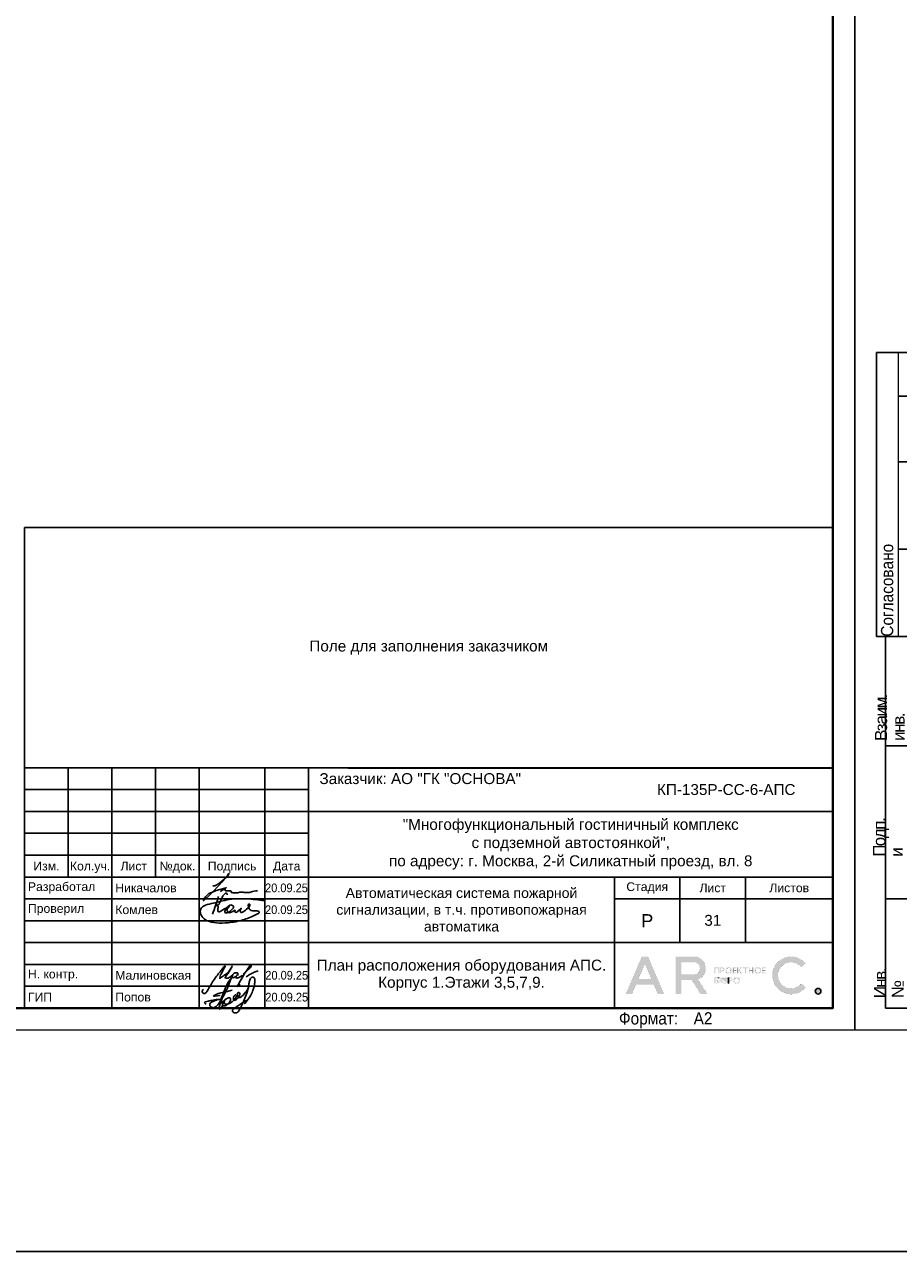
# Model space of a CAD drawing. Header units: millimetres. Extents: x 303602 to 13248484, y -10200551 to -26241.
# Tile 16 of 51: x 551067 to 571067, y -104490 to -76414. Entities that reach past the tile are written whole.
import ezdxf
from ezdxf.enums import TextEntityAlignment as Align

# ---------------------------------------------------------------- set-up
doc = ezdxf.new("R2010")
doc.units = ezdxf.units.MM
doc.layers.get('Defpoints').update_dxf_attribs({"color": 252})
for name, color, linetype, lineweight in [('DB CP Оформление', 7, 'Continuous', 25), ('format-line3', 7, 'Continuous', 13), ('RC-Извещатели_пожарные', 1, 'Continuous', 30), ('Z-000-P_SCHED', 7, 'Continuous', 20), ('Охрана входов', 252, 'Continuous', 30), ('Рамка', 7, 'Continuous', 18)]:
    doc.layers.add(name, color=color, linetype=linetype, lineweight=lineweight)
doc.layers.add('DB CP Подписи', color=7, linetype='Continuous', lineweight=25, true_color=0x0a45f5)
doc.layers.add('формат', color=250, linetype='Continuous')
doc.styles.add('Arial', font='arial.ttf', dxfattribs={"width": 0.9, "height": 699.9999999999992})
doc.styles.add('CP.Text', font='arial.ttf')
doc.styles.add('CP.Text дата', font='arial.ttf', dxfattribs={"width": 0.9})

# ---------------------------------------------------------------- blocks, each defined once
blk = doc.blocks.new('*U39')
for p, q in [((-574, 155), (-589, 155)), ((-589, 89.99999999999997), (-589, 155)), ((-574, 145), (-584, 145)), ((-574, 130), (-584, 130)), ((-574, 110), (-584, 110)), ((-587, 89.99999999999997), (-589, 89.99999999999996)), ((-587, 4.99999999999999), (-587, 89.99999999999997)), ((-574, 89.99999999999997), (-587, 89.99999999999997)), ((-574, 64.99999999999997), (-587, 64.99999999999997)), ((-574, 29.99999999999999), (-587, 29.99999999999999)), ((-574, 4.99999999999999), (-587, 4.99999999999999))]:
    blk.add_line(p, q)
at = {"color": 0, "lineweight": 0}
blk.add_lwpolyline([(-594, 4.393872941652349e-15), (6.661338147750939e-14, 6.661338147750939e-14), (3.331937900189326e-14, 420.0000000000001), (-594.0000000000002, 420.0000000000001)], close=True, dxfattribs=at)
at = {"lineweight": 40}
blk.add_lwpolyline([(-574, 5.000000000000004), (-4.999999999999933, 5.000000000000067), (-4.999999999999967, 415.0000000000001), (-574.0000000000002, 415.0000000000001)], close=True, dxfattribs=at)
at = {"layer": 'format-line3', "linetype": 'ByBlock'}
blk.add_line((-584, 89.99999999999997), (-584, 155), dxfattribs=at)
at = {"style": 'Arial', "width": 0.9}
blk.add_text('Формат:', height=2.8, dxfattribs=at).set_placement((-53.97311837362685, 1.250000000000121))
at = {"char_height": 2.8, "width": 0.2, "attachment_point": 4, "rotation": 90, "line_spacing_factor": 0.8571428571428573, "style": 'Arial'}
for s, insert in [('{\\W0.45993; }Согласовано', (-586.5827570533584, 89.99999999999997)), ('{\\W0.62543;\\T0.75; \\W1;Взаим. инв. №}', (-584, 66.13970657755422)), ('{\\W0.5838;\\T0.8; \\W1;Подп. и дата}', (-584, 39.62598852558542)), ('{\\W0.5838;\\T0.8; \\W1;Инв. № подл.}', (-583.7725095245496, 7.248463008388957))]:
    blk.add_mtext(s, dxfattribs=dict(at, insert=insert))
at = {"style": 'Arial', "width": 0.9, "flags": 8}
blk.add_attdef('FORMAT', (-36.87188609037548, 1.257088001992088), '', height=2.8, dxfattribs=at)
blk = doc.blocks.new('Попов')
at = {"layer": 'DB CP Подписи', "color": 160, "true_color": 0x0a45f5}
for points in [[(7.394956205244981, 7.032094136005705), (4.284556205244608, 0.8400941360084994), (3.982156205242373, 0.4944941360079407), (3.665356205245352, 0.2583778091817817), (3.190156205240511, 0.09837780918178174), (2.801356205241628, 0.2064941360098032), (2.509696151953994, 0.451294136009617), (2.383756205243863, 0.7680941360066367), (2.429696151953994, 0.9984941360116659), (2.62855620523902, 1.243294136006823), (3.319756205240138, 1.603294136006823), (3.895756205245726, 1.848094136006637), (4.370956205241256, 1.992094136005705), (4.918156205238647, 1.992094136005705)], [(5.979696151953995, 4.069175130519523), (4.859696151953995, -0.1216221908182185), (5.311356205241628, 0.624094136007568), (5.311356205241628, 0.8688941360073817), (5.624396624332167, 1.697142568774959), (6.247356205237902, 2.150494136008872), (6.650556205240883, 2.323294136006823), (6.909756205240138, 2.323294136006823), (7.125756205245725, 2.150494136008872), (7.125756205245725, 1.747294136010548), (6.82335620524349, 1.243294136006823), (6.333756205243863, 0.7968941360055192), (5.714556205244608, 0.5088941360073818), (5.412156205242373, 0.5952941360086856), (5.49855620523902, 1.286494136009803), (5.817585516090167, 1.879286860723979), (5.714556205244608, 1.286494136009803), (5.829756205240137, 0.9552941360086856), (6.146556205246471, 0.8832941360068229), (6.794556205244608, 1.012894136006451), (7.528956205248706, 1.459294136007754), (8.119356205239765, 2.064094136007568), (8.407356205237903, 2.510494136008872), (8.407356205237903, 2.899294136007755), (8.320956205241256, 3.028894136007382), (8.090556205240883, 2.956894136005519), (7.816956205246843, 2.366494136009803), (7.816956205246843, 1.963294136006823), (7.989756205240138, 1.776094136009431), (8.364156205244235, 1.891294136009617), (8.82495620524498, 2.323294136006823), (9.055356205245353, 2.697694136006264), (9.271356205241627, 3.302494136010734), (9.012156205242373, 3.561694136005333), (8.882556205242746, 3.561694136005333), (8.709696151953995, 3.3600941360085), (8.709696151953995, 2.978377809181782), (9.039696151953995, 2.408377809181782), (10.349696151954, 3.378377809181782), (11.11969615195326, 4.410259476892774), (11.27818451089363, 5.133235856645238), (11.35539592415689, 5.654323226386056), (11.38831620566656, 5.819447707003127), (11.35539592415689, 5.654323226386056)], [(7.394956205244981, 7.032094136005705), (6.962956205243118, 6.427294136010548), (4.918156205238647, 1.992094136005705)], [(8.094156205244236, 0.03369413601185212), (8.828556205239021, 0.5520941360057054), (9.980556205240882, 1.272094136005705), (10.85895620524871, 1.761694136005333), (10.41255620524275, 1.084894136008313), (11.57895620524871, 2.611294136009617), (12.16935620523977, 3.84969413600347), (12.471756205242, 4.713694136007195), (12.629696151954, 5.419294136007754), (12.689696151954, 6.2400941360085), (12.54375620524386, 6.945694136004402), (12.34215620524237, 7.075294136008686), (12.03975620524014, 7.075294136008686), (11.64969615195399, 6.6000941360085), (11.379696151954, 5.779294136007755), (11.21895620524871, 4.728094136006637), (10.72935620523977, 3.014494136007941), (9.418956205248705, 0.0336941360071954)], [(3.521356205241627, 2.971294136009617), (3.294445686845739, 2.859738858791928), (4.789696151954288, 2.859738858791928)], [(3.521356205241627, 2.971294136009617), (4.126156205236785, 3.244894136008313), (4.932556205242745, 3.475294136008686), (6.444556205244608, 3.835294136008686), (7.495756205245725, 4.080094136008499)], [(1.534156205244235, 0.8688941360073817), (1.303756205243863, 1.041694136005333), (1.217356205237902, 1.214494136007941), (1.447756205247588, 1.416094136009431), (2.038156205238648, 1.603294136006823), (2.815756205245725, 1.761694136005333), (3.506956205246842, 1.876894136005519), (4.357209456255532, 1.989153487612), (4.918156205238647, 1.992094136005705)]]:
    blk.add_spline(points, degree=3, dxfattribs=at)
at = {"layer": 'DB CP Подписи'}
blk.add_spline([(8.094156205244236, 0.03369413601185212), (7.791756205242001, -0.2544480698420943), (7.618956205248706, -0.4847058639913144), (7.618956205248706, -0.8015058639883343), (7.950156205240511, -1.060705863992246), (8.569356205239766, -1.060705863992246), (8.943756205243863, -0.7583058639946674), (9.116556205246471, -0.4991058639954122), (9.418956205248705, 0.0336941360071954)], degree=3, dxfattribs=at)
blk = doc.blocks.new('A$Cf51998ab')
at = {"layer": 'DB CP Подписи'}
for points in [[(2.024743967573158, 7.175397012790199), (0.02474396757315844, 3.175397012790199), (2.524743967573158, 0.1753970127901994), (9.524743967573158, 6.675397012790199), (17.02474396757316, 19.1753970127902), (23.52474396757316, 28.6753970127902), (29.02474396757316, 35.6753970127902), (35.52474396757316, 43.6753970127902), (36.52474396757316, 44.6753970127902), (30.02474396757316, 30.6753970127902), (28.52474396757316, 26.1753970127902), (28.52474396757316, 25.1753970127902), (31.52474396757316, 26.6753970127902), (36.02474396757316, 30.1753970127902), (43.52474396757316, 36.1753970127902), (45.52474396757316, 39.1753970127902), (47.52474396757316, 42.6753970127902), (47.52474396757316, 43.1753970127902), (48.02474396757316, 44.1753970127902), (40.52474396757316, 31.1753970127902), (37.52474396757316, 25.6753970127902), (40.52474396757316, 25.1753970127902), (47.02474396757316, 28.6753970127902), (47.52474396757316, 29.1753970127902)], [(66.52474396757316, 31.6753970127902), (75.02474396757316, 39.1753970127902), (79.02474396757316, 43.6753970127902), (79.52474396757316, 46.6753970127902), (75.02474396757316, 41.6753970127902), (69.02474396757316, 32.6753970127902), (61.02474396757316, 18.6753970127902), (57.02474396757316, 11.6753970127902), (61.52474396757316, 15.6753970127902)], [(57.52474396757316, 34.1753970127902), (54.52474396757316, 34.1753970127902), (50.02474396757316, 31.1753970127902), (49.52474396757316, 26.1753970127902), (54.02474396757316, 27.6753970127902), (56.02474396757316, 29.1753970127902), (58.02474396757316, 33.1753970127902), (57.52474396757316, 34.1753970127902)], [(59.02474396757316, 30.6753970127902), (55.49455854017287, 28.71229258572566), (55.52474396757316, 25.6753970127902), (57.52474396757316, 25.6753970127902), (62.02474396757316, 27.6753970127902), (65.02474396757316, 29.6753970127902), (65.52474396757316, 30.1753970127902)], [(71.80259313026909, 27.23596012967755), (75.18207571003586, 30.02247973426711), (81.43411698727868, 33.40007838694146), (87.77064376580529, 36.27103771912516), (91.06563812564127, 37.45319772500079)]]:
    blk.add_spline(points, degree=3, dxfattribs=at)
blk = doc.blocks.new('Лого')
at = {"layer": 'DB CP Оформление'}
h = blk.add_hatch(color=0, dxfattribs=at)
edge = h.paths.add_edge_path()
edge.add_line((-3.149615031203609, 491.8564630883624), (-2.145539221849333, 491.0307320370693))
edge.add_arc((-5.466713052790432, 493.7619962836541), 4.300000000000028, 39.43316774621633, 320.5668322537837, ccw=False)
edge.add_line((-2.145539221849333, 496.4932605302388), (-3.149615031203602, 495.6675294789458))
edge.add_arc((-5.466713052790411, 493.7619962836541), 3.000000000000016, 39.43316774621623, 320.5668322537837)
edge = h.paths.add_edge_path()
edge.add_arc((0.7039796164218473, 490.1453402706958), 0.65, 0, 360)
h.paths.add_polyline_path([(-38.91856638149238, 496.3972109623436), (-37.43639440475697, 492.9290438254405), (-40.40073835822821, 492.9290438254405)], flags=16)
edge = h.paths.add_edge_path(flags=16)
edge.add_line((-30.56831019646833, 493.9825875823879), (-27.63778042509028, 493.9825875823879))
edge.add_arc((-27.63778042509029, 495.2825875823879), 1.299999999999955, 270.0000000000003, 360.0000000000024)
edge.add_line((-26.33778042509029, 495.2825875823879), (-26.33778042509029, 495.4512324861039))
edge.add_arc((-27.63778042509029, 495.4512324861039), 1.300000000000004, 359.9999999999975, 449.9999999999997)
edge.add_line((-27.63778042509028, 496.7512324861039), (-30.56831019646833, 496.7512324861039))
edge.add_line((-30.56831019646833, 496.7512324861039), (-30.56831019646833, 493.9825875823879))
h.paths.add_polyline_path([(-35.9689509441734, 489.4953402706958), (-36.88082038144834, 491.6290438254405), (-40.956312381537, 491.6290438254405), (-41.8681818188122, 489.4953402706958), (-43.28192242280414, 489.4953402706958), (-39.6254366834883, 498.0512324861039), (-38.21169607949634, 498.0512324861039), (-34.55521034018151, 489.4953402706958)])
edge = h.paths.add_edge_path()
edge.add_line((-30.56831019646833, 489.4953402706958), (-31.86831019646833, 489.4953402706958))
edge.add_line((-31.86831019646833, 489.4953402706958), (-31.86831019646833, 498.0512324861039))
edge.add_line((-31.86831019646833, 498.0512324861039), (-27.63778042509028, 498.0512324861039))
edge.add_arc((-27.63778042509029, 495.4512324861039), 2.600000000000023, 0, 89.99999999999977, ccw=False)
edge.add_line((-25.03778042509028, 495.4512324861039), (-25.03778042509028, 495.2825875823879))
edge.add_arc((-27.63778042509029, 495.2825875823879), 2.600000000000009, -70.23716168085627, 0, ccw=False)
edge.add_line((-26.75864866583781, 492.8357268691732), (-24.6131234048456, 489.4953402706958))
edge.add_line((-24.6131234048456, 489.4953402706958), (-26.15818166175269, 489.4953402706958))
edge.add_line((-26.15818166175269, 489.4953402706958), (-28.20534579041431, 492.6825875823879))
edge.add_line((-28.20534579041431, 492.6825875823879), (-30.56831019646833, 492.6825875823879))
edge.add_line((-30.56831019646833, 492.6825875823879), (-30.56831019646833, 489.4953402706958))
edge = h.paths.add_edge_path(flags=16)
edge.add_line((-21.27053753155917, 492.6928723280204), (-21.27053753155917, 492.5228723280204))
edge.add_arc((-20.82053753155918, 492.5228723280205), 0.4499999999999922, 180.0000000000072, 270.0000000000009)
edge.add_line((-20.82053753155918, 492.0728723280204), (-20.69150461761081, 492.0728723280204))
edge.add_arc((-20.6915046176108, 492.5228723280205), 0.4500000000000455, 269.9999999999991, 359.9999999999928)
edge.add_line((-20.24150461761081, 492.5228723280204), (-20.24150461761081, 492.6928723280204))
edge.add_arc((-20.69150461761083, 492.6928723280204), 0.4500000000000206, 0, 89.99999999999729)
edge.add_line((-20.69150461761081, 493.1428723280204), (-20.82053753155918, 493.1428723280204))
edge.add_arc((-20.82053753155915, 492.6928723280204), 0.4500000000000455, 90.00000000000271, 180)
edge = h.paths.add_edge_path(flags=17)
edge.add_line((-21.62964566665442, 491.9228723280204), (-21.62964566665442, 492.5328723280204))
edge.add_line((-21.62964566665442, 492.5328723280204), (-21.45053753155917, 492.5328723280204))
edge.add_line((-21.45053753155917, 492.5328723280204), (-21.45053753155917, 492.5228723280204))
edge.add_arc((-20.85053753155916, 492.5228723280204), 0.6000000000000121, 180, 269.999999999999)
edge.add_line((-20.85053753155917, 491.9228723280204), (-20.66150461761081, 491.9228723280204))
edge.add_arc((-20.66150461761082, 492.5228723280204), 0.6000000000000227, 270.000000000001, 360)
edge.add_line((-20.06150461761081, 492.5228723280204), (-20.06150461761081, 492.6928723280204))
edge.add_arc((-20.66150461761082, 492.6928723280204), 0.6000000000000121, 0, 89.99999999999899)
edge.add_line((-20.66150461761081, 493.2928723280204), (-20.85053753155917, 493.2928723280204))
edge.add_arc((-20.85053753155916, 492.6928723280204), 0.6000000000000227, 90.00000000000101, 180)
edge.add_line((-21.45053753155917, 492.6928723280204), (-21.45053753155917, 492.6828723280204))
edge.add_line((-21.45053753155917, 492.6828723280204), (-21.62964566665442, 492.6828723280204))
edge.add_line((-21.62964566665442, 492.6828723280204), (-21.62964566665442, 493.2928723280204))
edge.add_line((-21.62964566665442, 493.2928723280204), (-21.80964566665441, 493.2928723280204))
edge.add_line((-21.80964566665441, 493.2928723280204), (-21.80964566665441, 491.9228723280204))
edge.add_line((-21.80964566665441, 491.9228723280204), (-21.62964566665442, 491.9228723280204))
edge = h.paths.add_edge_path(flags=16)
edge.add_line((-18.44160413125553, 492.6928723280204), (-18.44160413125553, 492.5228723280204))
edge.add_arc((-17.99160413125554, 492.5228723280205), 0.4499999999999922, 180.0000000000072, 270.0000000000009)
edge.add_line((-17.99160413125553, 492.0728723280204), (-17.86257121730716, 492.0728723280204))
edge.add_arc((-17.86257121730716, 492.5228723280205), 0.4500000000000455, 269.9999999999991, 359.9999999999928)
edge.add_line((-17.41257121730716, 492.5228723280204), (-17.41257121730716, 492.6928723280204))
edge.add_arc((-17.86257121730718, 492.6928723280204), 0.4500000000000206, 0, 89.99999999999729)
edge.add_line((-17.86257121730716, 493.1428723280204), (-17.99160413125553, 493.1428723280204))
edge.add_arc((-17.99160413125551, 492.6928723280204), 0.4500000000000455, 90.00000000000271, 180)
edge = h.paths.add_edge_path()
edge.add_line((-18.62160413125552, 492.6928723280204), (-18.62160413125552, 492.5228723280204))
edge.add_arc((-18.02160413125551, 492.5228723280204), 0.6000000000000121, 180, 269.999999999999)
edge.add_line((-18.02160413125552, 491.9228723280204), (-17.83257121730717, 491.9228723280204))
edge.add_arc((-17.83257121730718, 492.5228723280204), 0.6000000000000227, 270.000000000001, 360)
edge.add_line((-17.23257121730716, 492.5228723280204), (-17.23257121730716, 492.6928723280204))
edge.add_arc((-17.83257121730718, 492.6928723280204), 0.6000000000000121, 0, 89.99999999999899)
edge.add_line((-17.83257121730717, 493.2928723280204), (-18.02160413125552, 493.2928723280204))
edge.add_arc((-18.02160413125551, 492.6928723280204), 0.6000000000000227, 90.00000000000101, 180)
edge = h.paths.add_edge_path(flags=16)
edge.add_line((-13.61226025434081, 494.9777851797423), (-13.61226025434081, 494.8077851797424))
edge.add_arc((-13.16226025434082, 494.8077851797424), 0.4499999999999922, 180.0000000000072, 270.0000000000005)
edge.add_line((-13.16226025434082, 494.3577851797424), (-13.03322734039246, 494.3577851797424))
edge.add_arc((-13.03322734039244, 494.8077851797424), 0.4500000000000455, 269.9999999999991, 359.9999999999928)
edge.add_line((-12.58322734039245, 494.8077851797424), (-12.58322734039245, 494.9777851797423))
edge.add_arc((-13.03322734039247, 494.9777851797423), 0.4500000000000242, 0, 89.99999999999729)
edge.add_line((-13.03322734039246, 495.4277851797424), (-13.16226025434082, 495.4277851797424))
edge.add_arc((-13.16226025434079, 494.9777851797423), 0.4500000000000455, 90.00000000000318, 180)
edge = h.paths.add_edge_path()
edge.add_line((-13.79226025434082, 494.9777851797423), (-13.79226025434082, 494.8077851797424))
edge.add_arc((-13.19226025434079, 494.8077851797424), 0.6000000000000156, 180, 269.9999999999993)
edge.add_line((-13.19226025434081, 494.2077851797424), (-13.00322734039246, 494.2077851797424))
edge.add_arc((-13.00322734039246, 494.8077851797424), 0.6000000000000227, 270.000000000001, 360)
edge.add_line((-12.40322734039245, 494.8077851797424), (-12.40322734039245, 494.9777851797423))
edge.add_arc((-13.00322734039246, 494.9777851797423), 0.6000000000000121, 0, 89.99999999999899)
edge.add_line((-13.00322734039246, 495.5777851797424), (-13.19226025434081, 495.5777851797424))
edge.add_arc((-13.19226025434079, 494.9777851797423), 0.6000000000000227, 90.00000000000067, 180)
edge = h.paths.add_edge_path(flags=16)
edge.add_line((-20.28705089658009, 494.9777851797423), (-20.28705089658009, 494.8077851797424))
edge.add_arc((-19.8370508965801, 494.8077851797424), 0.4499999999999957, 180.0000000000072, 270.0000000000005)
edge.add_line((-19.83705089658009, 494.3577851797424), (-19.70801798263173, 494.3577851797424))
edge.add_arc((-19.70801798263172, 494.8077851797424), 0.4500000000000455, 269.9999999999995, 359.9999999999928)
edge.add_line((-19.25801798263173, 494.8077851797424), (-19.25801798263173, 494.9777851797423))
edge.add_arc((-19.70801798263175, 494.9777851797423), 0.4500000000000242, 0, 89.99999999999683)
edge.add_line((-19.70801798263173, 495.4277851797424), (-19.83705089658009, 495.4277851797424))
edge.add_arc((-19.83705089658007, 494.9777851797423), 0.4500000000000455, 90.00000000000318, 180)
edge = h.paths.add_edge_path()
edge.add_line((-20.46705089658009, 494.9777851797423), (-20.46705089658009, 494.8077851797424))
edge.add_arc((-19.86705089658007, 494.8077851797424), 0.6000000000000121, 180, 269.999999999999)
edge.add_line((-19.86705089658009, 494.2077851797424), (-19.67801798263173, 494.2077851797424))
edge.add_arc((-19.67801798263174, 494.8077851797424), 0.6000000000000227, 270.000000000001, 360)
edge.add_line((-19.07801798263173, 494.8077851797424), (-19.07801798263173, 494.9777851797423))
edge.add_arc((-19.67801798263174, 494.9777851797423), 0.6000000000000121, 0, 89.99999999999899)
edge.add_line((-19.67801798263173, 495.5777851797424), (-19.86705089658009, 495.5777851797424))
edge.add_arc((-19.86705089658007, 494.9777851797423), 0.6000000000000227, 90.00000000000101, 180)
edge = h.paths.add_edge_path(flags=16)
edge.add_arc((-19.22667760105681, 492.7878723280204), 0.1800000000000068, 270.0000000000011, 360)
edge.add_line((-19.04667760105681, 492.7878723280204), (-19.0466776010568, 492.9328723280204))
edge.add_arc((-19.22667760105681, 492.9328723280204), 0.1800000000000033, 0, 89.99999999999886)
edge.add_line((-19.2266776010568, 493.1128723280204), (-19.63443714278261, 493.1128723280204))
edge.add_line((-19.63443714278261, 493.1128723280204), (-19.6344371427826, 492.6078723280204))
edge.add_line((-19.6344371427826, 492.6078723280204), (-19.22667760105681, 492.6078723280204))
edge = h.paths.add_edge_path()
edge.add_line((-19.63443714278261, 491.9228723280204), (-19.81443714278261, 491.9228723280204))
edge.add_line((-19.81443714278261, 491.9228723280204), (-19.81443714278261, 493.2928723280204))
edge.add_line((-19.81443714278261, 493.2928723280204), (-19.2266776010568, 493.2928723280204))
edge.add_arc((-19.2266776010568, 492.9328723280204), 0.3600000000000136, 0, 89.99999999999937, ccw=False)
edge.add_line((-18.8666776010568, 492.9328723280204), (-18.86667760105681, 492.7878723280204))
edge.add_arc((-19.22667760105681, 492.7878723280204), 0.3600000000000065, -89.99999999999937, 0, ccw=False)
edge.add_line((-19.22667760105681, 492.4278723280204), (-19.63443714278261, 492.4278723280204))
edge.add_line((-19.63443714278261, 492.4278723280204), (-19.63443714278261, 491.9228723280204))
edge = h.paths.add_edge_path(flags=16)
edge.add_line((-22.41432519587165, 492.0728723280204), (-22.81592550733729, 492.0728723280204))
edge.add_line((-22.81592550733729, 492.0728723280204), (-22.81592550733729, 492.5700955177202))
edge.add_line((-22.81592550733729, 492.5700955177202), (-22.41432519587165, 492.5700955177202))
edge.add_arc((-22.41432519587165, 492.3900955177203), 0.17999999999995, -1.807620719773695e-11, 89.99999999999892, ccw=False)
edge.add_line((-22.23432519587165, 492.3900955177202), (-22.23432519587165, 492.2528723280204))
edge.add_arc((-22.41432519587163, 492.2528723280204), 0.1799999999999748, -90.00000000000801, 0, ccw=False)
h.paths.add_polyline_path([(-16.95626591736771, 495.5777851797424), (-17.51223811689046, 494.9677851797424), (-17.55459530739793, 494.9677851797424), (-17.55459530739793, 495.5777851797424), (-17.73459530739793, 495.5777851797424), (-17.73459530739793, 494.2077851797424), (-17.55459530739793, 494.2077851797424), (-17.55459530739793, 494.8177851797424), (-17.47826675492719, 494.8177851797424), (-16.92229455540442, 494.2077851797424), (-16.67874821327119, 494.2077851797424), (-17.32006333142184, 494.9114214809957), (-16.71271957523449, 495.5777851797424)])
edge = h.paths.add_edge_path()
edge.add_line((-22.10894538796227, 493.1128723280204), (-22.8159255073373, 493.1128723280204))
edge.add_line((-22.8159255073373, 493.1128723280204), (-22.81592550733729, 492.7200955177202))
edge.add_line((-22.81592550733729, 492.7200955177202), (-22.41432519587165, 492.7200955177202))
edge.add_arc((-22.41432519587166, 492.3600955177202), 0.3600000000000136, 0, 89.99999999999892, ccw=False)
edge.add_line((-22.05432519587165, 492.3600955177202), (-22.05432519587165, 492.2828723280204))
edge.add_arc((-22.41432519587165, 492.2828723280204), 0.3600000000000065, -89.99999999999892, 0, ccw=False)
edge.add_line((-22.41432519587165, 491.9228723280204), (-23.01592550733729, 491.9228723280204))
edge.add_line((-23.01592550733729, 491.9228723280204), (-23.01592550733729, 493.2928723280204))
edge.add_line((-23.01592550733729, 493.2928723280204), (-22.10894538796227, 493.2928723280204))
edge.add_line((-22.10894538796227, 493.2928723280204), (-22.10894538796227, 493.1128723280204))
h.paths.add_polyline_path([(-15.99401623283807, 495.3977851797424), (-16.45775531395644, 495.3977851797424), (-16.45775531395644, 495.5777851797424), (-15.35027715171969, 495.5777851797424), (-15.35027715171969, 495.3977851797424), (-15.81401623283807, 495.3977851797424), (-15.81401623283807, 494.2077851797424), (-15.99401623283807, 494.2077851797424)])
h.paths.add_polyline_path([(-14.219327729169, 494.9827851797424), (-14.219327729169, 495.5777851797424), (-14.039327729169, 495.5777851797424), (-14.039327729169, 494.2077851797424), (-14.219327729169, 494.2077851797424), (-14.219327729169, 494.8027851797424), (-14.92320967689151, 494.8027851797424), (-14.92320967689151, 494.2077851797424), (-15.10320967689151, 494.2077851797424), (-15.10320967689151, 495.5777851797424), (-14.92320967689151, 495.5777851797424), (-14.92320967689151, 494.9827851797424)])
h.paths.add_polyline_path([(-11.97615986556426, 494.8027851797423), (-11.97615986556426, 494.3877851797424), (-11.30687213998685, 494.3877851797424), (-11.30687213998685, 494.2077851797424), (-12.15615986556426, 494.2077851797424), (-12.15615986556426, 495.5777851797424), (-11.30687213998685, 495.5777851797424), (-11.30687213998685, 495.3977851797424), (-11.97615986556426, 495.3977851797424), (-11.97615986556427, 494.9827851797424), (-11.34484040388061, 494.9827851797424), (-11.34484040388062, 494.8027851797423)])
edge = h.paths.add_edge_path(flags=16)
edge.add_arc((-21.07411837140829, 495.0727851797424), 0.1800000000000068, 270.0000000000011, 360)
edge.add_line((-20.89411837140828, 495.0727851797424), (-20.89411837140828, 495.2177851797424))
edge.add_arc((-21.07411837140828, 495.2177851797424), 0.1800000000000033, 0, 89.99999999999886)
edge.add_line((-21.07411837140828, 495.3977851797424), (-21.48187791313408, 495.3977851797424))
edge.add_line((-21.48187791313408, 495.3977851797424), (-21.48187791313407, 494.8927851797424))
edge.add_line((-21.48187791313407, 494.8927851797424), (-21.07411837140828, 494.8927851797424))
h.paths.add_polyline_path([(-22.81592550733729, 494.2077851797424), (-23.01592550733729, 494.2077851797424), (-23.01592550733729, 495.5777851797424), (-21.90894538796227, 495.5777851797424), (-21.90894538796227, 494.2077851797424), (-22.10894538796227, 494.2077851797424), (-22.10894538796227, 495.3977851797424), (-22.81592550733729, 495.3977851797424)])
h.paths.add_polyline_path([(-18.65095050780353, 494.8027851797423), (-18.65095050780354, 494.3877851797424), (-17.98166278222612, 494.3877851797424), (-17.98166278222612, 494.2077851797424), (-18.83095050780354, 494.2077851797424), (-18.83095050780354, 495.5777851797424), (-17.98166278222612, 495.5777851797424), (-17.98166278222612, 495.3977851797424), (-18.65095050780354, 495.3977851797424), (-18.65095050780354, 494.9827851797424), (-18.01963104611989, 494.9827851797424), (-18.01963104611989, 494.8027851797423)])
edge = h.paths.add_edge_path()
edge.add_line((-21.48187791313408, 494.2077851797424), (-21.66187791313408, 494.2077851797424))
edge.add_line((-21.66187791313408, 494.2077851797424), (-21.66187791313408, 495.5777851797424))
edge.add_line((-21.66187791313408, 495.5777851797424), (-21.07411837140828, 495.5777851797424))
edge.add_arc((-21.07411837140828, 495.2177851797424), 0.3600000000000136, 0, 89.99999999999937, ccw=False)
edge.add_line((-20.71411837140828, 495.2177851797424), (-20.71411837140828, 495.0727851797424))
edge.add_arc((-21.07411837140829, 495.0727851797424), 0.3600000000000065, -89.99999999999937, 0, ccw=False)
edge.add_line((-21.07411837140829, 494.7127851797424), (-21.48187791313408, 494.7127851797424))
edge.add_line((-21.48187791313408, 494.7127851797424), (-21.48187791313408, 494.2077851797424))
edge = h.paths.add_edge_path()
edge.add_line((-19.81443714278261, 493.2928723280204), (-19.81443714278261, 491.9228723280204))
edge.add_line((-22.10894538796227, 493.2928723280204), (-22.10894538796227, 493.1128723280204))
at = {"layer": 'DB CP Оформление', "color": 0}
for p, q in [((-22.10894538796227, 493.2928723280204), (-22.10894538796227, 493.1128723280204)), ((-19.81443714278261, 493.2928723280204), (-19.81443714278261, 491.9228723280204))]:
    blk.add_line(p, q, dxfattribs=at)
at = {"layer": 'DB CP Оформление', "color": 0, "const_width": 0.01}
for points in [[(-35.9689509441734, 489.4953402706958), (-36.88082038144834, 491.6290438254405), (-40.956312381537, 491.6290438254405), (-41.8681818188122, 489.4953402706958), (-43.28192242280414, 489.4953402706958), (-39.6254366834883, 498.0512324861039), (-38.21169607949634, 498.0512324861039), (-34.55521034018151, 489.4953402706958)], [(-38.91856638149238, 496.3972109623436), (-37.43639440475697, 492.9290438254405), (-40.40073835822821, 492.9290438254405)], [(-22.81592550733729, 494.2077851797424), (-23.01592550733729, 494.2077851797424), (-23.01592550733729, 495.5777851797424), (-21.90894538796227, 495.5777851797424), (-21.90894538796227, 494.2077851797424), (-22.10894538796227, 494.2077851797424), (-22.10894538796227, 495.3977851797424), (-22.81592550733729, 495.3977851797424)], [(-18.65095050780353, 494.8027851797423), (-18.65095050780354, 494.3877851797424), (-17.98166278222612, 494.3877851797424), (-17.98166278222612, 494.2077851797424), (-18.83095050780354, 494.2077851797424), (-18.83095050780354, 495.5777851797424), (-17.98166278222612, 495.5777851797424), (-17.98166278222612, 495.3977851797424), (-18.65095050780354, 495.3977851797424), (-18.65095050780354, 494.9827851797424), (-18.01963104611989, 494.9827851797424), (-18.01963104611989, 494.8027851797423)], [(-16.95626591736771, 495.5777851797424), (-17.51223811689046, 494.9677851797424), (-17.55459530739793, 494.9677851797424), (-17.55459530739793, 495.5777851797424), (-17.73459530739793, 495.5777851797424), (-17.73459530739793, 494.2077851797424), (-17.55459530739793, 494.2077851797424), (-17.55459530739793, 494.8177851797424), (-17.47826675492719, 494.8177851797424), (-16.92229455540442, 494.2077851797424), (-16.67874821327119, 494.2077851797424), (-17.32006333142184, 494.9114214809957), (-16.71271957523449, 495.5777851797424)], [(-15.99401623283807, 495.3977851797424), (-16.45775531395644, 495.3977851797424), (-16.45775531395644, 495.5777851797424), (-15.35027715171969, 495.5777851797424), (-15.35027715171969, 495.3977851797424), (-15.81401623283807, 495.3977851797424), (-15.81401623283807, 494.2077851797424), (-15.99401623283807, 494.2077851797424)], [(-14.219327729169, 494.9827851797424), (-14.219327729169, 495.5777851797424), (-14.039327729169, 495.5777851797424), (-14.039327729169, 494.2077851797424), (-14.219327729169, 494.2077851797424), (-14.219327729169, 494.8027851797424), (-14.92320967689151, 494.8027851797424), (-14.92320967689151, 494.2077851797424), (-15.10320967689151, 494.2077851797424), (-15.10320967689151, 495.5777851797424), (-14.92320967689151, 495.5777851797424), (-14.92320967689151, 494.9827851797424)], [(-11.97615986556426, 494.8027851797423), (-11.97615986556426, 494.3877851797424), (-11.30687213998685, 494.3877851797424), (-11.30687213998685, 494.2077851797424), (-12.15615986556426, 494.2077851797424), (-12.15615986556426, 495.5777851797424), (-11.30687213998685, 495.5777851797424), (-11.30687213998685, 495.3977851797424), (-11.97615986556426, 495.3977851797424), (-11.97615986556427, 494.9827851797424), (-11.34484040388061, 494.9827851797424), (-11.34484040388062, 494.8027851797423)]]:
    blk.add_lwpolyline(points, close=True, dxfattribs=at)
for points in [[(-30.56831019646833, 489.4953402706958), (-31.86831019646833, 489.4953402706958), (-31.86831019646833, 498.0512324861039), (-27.63778042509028, 498.0512324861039, -0.414213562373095), (-25.03778042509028, 495.4512324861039), (-25.03778042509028, 495.2825875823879, -0.316436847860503), (-26.75864866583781, 492.8357268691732), (-24.6131234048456, 489.4953402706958), (-26.15818166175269, 489.4953402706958), (-28.20534579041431, 492.6825875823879), (-30.56831019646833, 492.6825875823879)], [(-3.149615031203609, 491.8564630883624), (-2.145539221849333, 491.0307320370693, -2.790346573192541), (-2.145539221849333, 496.4932605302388), (-3.149615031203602, 495.6675294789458, 2.790346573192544)], [(-30.56831019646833, 493.9825875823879), (-27.63778042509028, 493.9825875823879, 0.414213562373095), (-26.33778042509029, 495.2825875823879), (-26.33778042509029, 495.4512324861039, 0.414213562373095), (-27.63778042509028, 496.7512324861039), (-30.56831019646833, 496.7512324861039)], [(-21.48187791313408, 494.2077851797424), (-21.66187791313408, 494.2077851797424), (-21.66187791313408, 495.5777851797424), (-21.07411837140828, 495.5777851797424, -0.4142135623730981), (-20.71411837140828, 495.2177851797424), (-20.71411837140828, 495.0727851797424, -0.4142135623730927), (-21.07411837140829, 494.7127851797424), (-21.48187791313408, 494.7127851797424)], [(-21.07411837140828, 494.8927851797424, 0.4142135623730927), (-20.89411837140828, 495.0727851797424), (-20.89411837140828, 495.2177851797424, 0.4142135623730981), (-21.07411837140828, 495.3977851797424), (-21.48187791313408, 495.3977851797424), (-21.48187791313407, 494.8927851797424)], [(-20.46705089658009, 494.9777851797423), (-20.46705089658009, 494.8077851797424, 0.414213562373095), (-19.86705089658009, 494.2077851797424), (-19.67801798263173, 494.2077851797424, 0.414213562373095), (-19.07801798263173, 494.8077851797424), (-19.07801798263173, 494.9777851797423, 0.414213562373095), (-19.67801798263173, 495.5777851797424), (-19.86705089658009, 495.5777851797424, 0.414213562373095)], [(-20.28705089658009, 494.9777851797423), (-20.28705089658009, 494.8077851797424, 0.414213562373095), (-19.83705089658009, 494.3577851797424), (-19.70801798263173, 494.3577851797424, 0.414213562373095), (-19.25801798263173, 494.8077851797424), (-19.25801798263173, 494.9777851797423, 0.414213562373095), (-19.70801798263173, 495.4277851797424), (-19.83705089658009, 495.4277851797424, 0.414213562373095)], [(-13.79226025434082, 494.9777851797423), (-13.79226025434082, 494.8077851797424, 0.414213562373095), (-13.19226025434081, 494.2077851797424), (-13.00322734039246, 494.2077851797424, 0.414213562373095), (-12.40322734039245, 494.8077851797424), (-12.40322734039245, 494.9777851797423, 0.414213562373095), (-13.00322734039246, 495.5777851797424), (-13.19226025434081, 495.5777851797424, 0.414213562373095)], [(-13.61226025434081, 494.9777851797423), (-13.61226025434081, 494.8077851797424, 0.414213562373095), (-13.16226025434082, 494.3577851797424), (-13.03322734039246, 494.3577851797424, 0.414213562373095), (-12.58322734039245, 494.8077851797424), (-12.58322734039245, 494.9777851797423, 0.414213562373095), (-13.03322734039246, 495.4277851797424), (-13.16226025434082, 495.4277851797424, 0.414213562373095)], [(-22.10894538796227, 493.1128723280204), (-22.8159255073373, 493.1128723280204), (-22.81592550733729, 492.7200955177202), (-22.41432519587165, 492.7200955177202, -0.4142135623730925), (-22.05432519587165, 492.3600955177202), (-22.05432519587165, 492.2828723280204, -0.4142135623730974), (-22.41432519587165, 491.9228723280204), (-23.01592550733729, 491.9228723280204), (-23.01592550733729, 493.2928723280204), (-22.10894538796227, 493.2928723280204)], [(-22.41432519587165, 492.0728723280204), (-22.81592550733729, 492.0728723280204), (-22.81592550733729, 492.5700955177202), (-22.41432519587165, 492.5700955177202, -0.4142135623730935), (-22.23432519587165, 492.3900955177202), (-22.23432519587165, 492.2528723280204, -0.4142135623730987)], [(-21.62964566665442, 491.9228723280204), (-21.62964566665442, 492.5328723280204), (-21.45053753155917, 492.5328723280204), (-21.45053753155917, 492.5228723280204, 0.414213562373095), (-20.85053753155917, 491.9228723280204), (-20.66150461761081, 491.9228723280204, 0.414213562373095), (-20.06150461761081, 492.5228723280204), (-20.06150461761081, 492.6928723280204, 0.414213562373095), (-20.66150461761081, 493.2928723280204), (-20.85053753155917, 493.2928723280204, 0.414213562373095), (-21.45053753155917, 492.6928723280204), (-21.45053753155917, 492.6828723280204), (-21.62964566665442, 492.6828723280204), (-21.62964566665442, 493.2928723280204), (-21.80964566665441, 493.2928723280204), (-21.80964566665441, 491.9228723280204)], [(-21.27053753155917, 492.6928723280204), (-21.27053753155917, 492.5228723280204, 0.414213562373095), (-20.82053753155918, 492.0728723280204), (-20.69150461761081, 492.0728723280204, 0.414213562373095), (-20.24150461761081, 492.5228723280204), (-20.24150461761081, 492.6928723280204, 0.414213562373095), (-20.69150461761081, 493.1428723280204), (-20.82053753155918, 493.1428723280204, 0.414213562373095)], [(-19.63443714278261, 491.9228723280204), (-19.81443714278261, 491.9228723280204), (-19.81443714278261, 493.2928723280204), (-19.2266776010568, 493.2928723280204, -0.4142135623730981), (-18.8666776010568, 492.9328723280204), (-18.86667760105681, 492.7878723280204, -0.4142135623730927), (-19.22667760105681, 492.4278723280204), (-19.63443714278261, 492.4278723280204)], [(-19.22667760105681, 492.6078723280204, 0.4142135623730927), (-19.04667760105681, 492.7878723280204), (-19.0466776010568, 492.9328723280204, 0.4142135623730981), (-19.2266776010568, 493.1128723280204), (-19.63443714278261, 493.1128723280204), (-19.6344371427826, 492.6078723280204)], [(-18.62160413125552, 492.6928723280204), (-18.62160413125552, 492.5228723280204, 0.414213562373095), (-18.02160413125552, 491.9228723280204), (-17.83257121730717, 491.9228723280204, 0.414213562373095), (-17.23257121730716, 492.5228723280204), (-17.23257121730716, 492.6928723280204, 0.414213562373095), (-17.83257121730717, 493.2928723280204), (-18.02160413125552, 493.2928723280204, 0.414213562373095)], [(-18.44160413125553, 492.6928723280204), (-18.44160413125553, 492.5228723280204, 0.414213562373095), (-17.99160413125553, 492.0728723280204), (-17.86257121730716, 492.0728723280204, 0.414213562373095), (-17.41257121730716, 492.5228723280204), (-17.41257121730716, 492.6928723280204, 0.414213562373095), (-17.86257121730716, 493.1428723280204), (-17.99160413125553, 493.1428723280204, 0.414213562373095)]]:
    blk.add_lwpolyline(points, format="xyb", close=True, dxfattribs=at)
at = {"layer": 'DB CP Оформление', "color": 0}
blk.add_circle((0.7039796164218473, 490.1453402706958), 0.65, dxfattribs=at)
at = {"layer": 'Defpoints', "color": 0}
blk.add_lwpolyline([(-45.89650028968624, 501.2732863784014), (4.103499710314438, 501.2732863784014), (4.103499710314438, 486.2732863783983), (-45.89650028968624, 486.2732863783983)], close=True, dxfattribs=at)
blk = doc.blocks.new('A$C5BE547C8')
at = {"layer": 'DB CP Подписи', "color": 160, "true_color": 0x0a45f5}
for points in [[(-36.17550682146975, 134.4371501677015), (61.71678818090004, 412.4869762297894)], [(12.77064067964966, 273.4620631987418), (54.9465189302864, 284.4855278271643), (94.154754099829, 355.2698806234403), (190.2780455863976, 461.4464249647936), (197.8667517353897, 439.9583000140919)], [(553.6754189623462, 292.4671654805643), (541.1363445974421, 294.8536106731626), (543.5881781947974, 221.3447915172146), (618.3679039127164, 188.8783703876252), (688.8570107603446, 181.5274854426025), (702.341915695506, 169.2760206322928), (655.1448083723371, 128.8461685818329), (445.8771119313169, 43.72502877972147), (210.5232081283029, -1.356840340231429), (25.1820216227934, -2.336883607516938), (-119.9528827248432, 30.00445333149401), (-207.229957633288, 105.4676031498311), (-226.8427679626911, 202.491644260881), (-177.8107121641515, 263.2541753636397), (-54.24994114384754, 301.4757719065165), (189.9297362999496, 360.2782164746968), (498.8316938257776, 377.9189649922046), (787.0024744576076, 349.3846527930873)], [(12.77064067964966, 273.4620631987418), (53.68175455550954, 259.2054039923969), (47.35787273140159, 207.3811667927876), (60.00563637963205, 173.2529950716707), (97.94904722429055, 183.3650324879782)], [(97.94904722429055, 183.3650324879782), (177.0679458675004, 224.8184770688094), (161.8986921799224, 163.5096667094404), (207.1457470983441, 161.4226177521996), (266.314922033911, 204.5548820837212), (296.9437179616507, 255.3396693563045), (253.785020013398, 280.3842265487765), (197.7158576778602, 243.8061435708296), (177.076149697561, 224.897245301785)], [(240.4512582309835, 278.160545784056), (216.6761126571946, 242.9138925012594), (193.0570860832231, 200.9501308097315), (214.3763311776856, 163.8837520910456), (260.4151262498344, 165.1061032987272), (324.2741268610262, 195.7046833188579), (317.2758679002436, 178.2197674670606), (323.3993369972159, 165.9803596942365), (371.5122399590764, 186.0879841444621), (421.3747226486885, 228.0517155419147), (401.2547955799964, 186.9622102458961), (414.3764636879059, 162.4833644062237), (464.2389463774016, 183.4652452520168), (539.4700353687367, 247.2851138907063), (556.5207641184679, 274.5734312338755), (553.6754189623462, 292.4671654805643)]]:
    blk.add_spline(points, degree=3, dxfattribs=at)
blk = doc.blocks.new('Никачалов')
blk.add_lwpolyline([(-307.2528087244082, -10.52482762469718), (-266.7209943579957, -10.52482762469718), (-217.2917009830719, 12.19796214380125), (-151.053767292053, 56.65713122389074), (-104.5903002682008, 97.1639252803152), (-42.3079472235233, 148.5397506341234), (-2.762450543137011, 181.1417946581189), (25.90605847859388, 213.7455219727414), (43.7010164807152, 235.4819012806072), (55.56432182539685, 255.2404097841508), (61.49597449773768, 269.0720390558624), (48.64291482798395, 267.0958515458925), (20.96416013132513, 227.5771512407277), (-26.48906123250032, 171.2625404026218), (-43.29770154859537, 147.551656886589), (-106.566372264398, 73.45304175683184), (-171.8145516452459, 1.330614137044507), (-320.1058683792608, -151.8054015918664), (-406.1148320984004, -241.7118334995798), (-487.1818974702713, -312.8461673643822), (-518.8162328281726, -343.4720238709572), (-528.703466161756, -345.4482113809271), (-526.7239574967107, -334.5808633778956), (-516.8401608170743, -316.7968590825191), (-494.0998678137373, -283.2067213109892), (-477.294664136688, -261.4703420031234), (-435.7730954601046, -217.0111729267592), (-400.1831794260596, -188.3598206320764), (-362.6171914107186, -168.6013121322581), (-318.1297963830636, -150.8173078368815), (-234.0969046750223, -118.213580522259), (-154.0195936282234, -90.55032198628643), (-5.728276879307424, -52.01971543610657), (-125.3510846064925, -134.0213973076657), (-130.2929829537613, -133.0333035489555), (-128.316910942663, -131.0571160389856), (-95.39726961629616, -111.8204287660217), (-59.85203000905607, -95.76348443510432), (-27.71938084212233, -87.49177623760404), (-25.77080201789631, -90.41229184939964), (-29.66795968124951, -102.5757764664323), (-30.15252690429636, -110.3610126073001), (-29.17995580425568, -115.7122051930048), (-24.3102270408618, -121.0650810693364), (-17.49535610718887, -123.4974413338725), (-8.24390245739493, -125.9314848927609), (2.468126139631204, -127.3909010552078), (14.15272583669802, -127.3909010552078), (101.7906602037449, -127.3909010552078), (105.0348549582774, -129.2711407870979), (104.8664592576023, -152.815378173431), (110.9218312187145, -158.3651994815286), (128.4246742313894, -163.9133375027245), (156.4780234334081, -166.202617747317), (264.0107071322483, -165.9518068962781), (307.6251938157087, -158.1497378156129), (346.3905716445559, -151.961947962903), (383.8122205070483, -151.961947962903), (403.5351374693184, -158.7119581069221), (436.9152894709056, -161.67118948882), (526.11689822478, -161.927050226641), (598.5373598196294, -138.5208429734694), (676.6111056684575, -125.8742528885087), (713.761259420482, -126.4129070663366)])
blk = doc.blocks.new('ауацуа')
at = {"layer": 'DB CP Оформление'}
for p, q in [((-901444.4389830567, -47611.55045884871), (-882944.4389830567, -47611.55045884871)), ((-901444.4389830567, -53111.55045884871), (-901444.4389830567, -47611.55045884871)), ((-900444.4389830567, -47611.55045884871), (-900444.4389830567, -50111.55045884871)), ((-899444.4389830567, -47611.55045884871), (-899444.4389830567, -53111.55045884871)), ((-898444.4389830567, -47611.55045884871), (-898444.4389830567, -50111.55045884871)), ((-897444.4389830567, -47611.55045884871), (-897444.4389830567, -53111.55045884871)), ((-895944.4389830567, -47611.55045884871), (-895944.4389830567, -53111.55045884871)), ((-894944.4389830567, -53111.55045884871), (-894944.4389830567, -47612.58197722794)), ((-901444.4389830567, -48111.55045884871), (-894944.4389830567, -48111.55045884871)), ((-901444.4389830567, -48611.55045884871), (-894944.4389830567, -48611.55045884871)), ((-894944.4389830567, -48611.55045884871), (-882944.4389830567, -48611.55045884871)), ((-901444.4389830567, -49111.55045884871), (-894944.4389830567, -49111.55045884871)), ((-901444.4389830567, -49611.55045884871), (-894944.4389830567, -49611.55045884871)), ((-901444.4389830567, -50111.55045884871), (-882944.4389830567, -50111.55045884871)), ((-887944.4389830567, -53111.55045884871), (-887944.4389830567, -50111.55045884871)), ((-887944.4389830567, -50111.55045884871), (-887944.4389830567, -53111.55045884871)), ((-886444.4389830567, -50111.55045884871), (-886444.4389830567, -51611.55045884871)), ((-884944.4389830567, -50111.55045884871), (-884944.4389830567, -51611.55045884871)), ((-901444.4389830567, -50611.55045884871), (-894944.4389830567, -50611.55045884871)), ((-887944.4389830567, -50611.55045884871), (-882944.4389830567, -50611.55045884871)), ((-901444.4389830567, -51111.55045884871), (-894944.4389830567, -51111.55045884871)), ((-901444.4389830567, -51611.55045884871), (-894944.4389830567, -51611.55045884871)), ((-894944.4389830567, -51611.55045884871), (-882944.4389830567, -51611.55045884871)), ((-901444.4389830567, -52111.55045884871), (-894944.4389830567, -52111.55045884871)), ((-901444.4389830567, -52611.55045884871), (-894944.4389830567, -52611.55045884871)), ((-901444.4389830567, -53111.55045884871), (-882944.4389830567, -53111.55045884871))]:
    blk.add_line(p, q, dxfattribs=at)
at = {"layer": 'DB CP Оформление', "ltscale": 100}
blk.add_line((-882944.4389830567, -53111.55045884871), (-882944.4389830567, -47611.55045884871), dxfattribs=at)
at = {"layer": 'DB CP Оформление'}
blk.add_lwpolyline([(-887944.4389830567, -51611.55045884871), (-882944.4389830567, -51611.55045884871), (-882944.4389830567, -53111.55045884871), (-887944.4389830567, -53111.55045884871)], close=True, dxfattribs=at)
at = {"layer": 'DB CP Оформление', "color": 0, "xscale": 100, "yscale": 100, "zscale": 100}
blk.add_blockref('Лого', (-883354.7889540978, -101738.8790966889), dxfattribs=at)
at = {"layer": 'DB CP Подписи'}
blk.add_blockref('Никачалов', (-896824.2117446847, -50303.85781468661), dxfattribs=at)
at = {"layer": 'DB CP Подписи', "color": 160, "true_color": 0x0a45f5, "xscale": 1.445624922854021, "yscale": 1.445624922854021, "zscale": 1.445624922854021}
blk.add_blockref('A$C5BE547C8', (-897091.0831624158, -51157.1531102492), dxfattribs=at)
at = {"layer": 'DB CP Подписи'}
for name, p, xscale, yscale, zscale in [('A$Cf51998ab', (-897379.3541802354, -52782.28930560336), 14.0625, 14.0625, 14.0625), ('Попов', (-897444.4389830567, -53111.55045884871), 100, 100, 100)]:
    blk.add_blockref(name, p, dxfattribs=dict(at, xscale=xscale, yscale=yscale, zscale=zscale))
at = {"layer": 'DB CP Оформление', "style": 'CP.Text'}
for s, p in [('Изм.', (-900944.4389830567, -49861.55045884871)), ('Кол.уч.', (-899944.4389830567, -49861.55045884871)), ('Лист', (-898944.4389830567, -49861.55045884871)), ('№док.', (-897944.4389830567, -49861.55045884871)), ('Подпись', (-896694.4389830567, -49861.55045884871)), ('Дата', (-895444.4389830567, -49861.55045884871))]:
    blk.add_text(s, height=200, dxfattribs=at).set_placement(p, align=Align.MIDDLE_CENTER)
at = {"layer": 'DB CP Оформление'}
for s, insert, char_height, width, attachment_point, style in [('\\pxi1,t1;Заказчик: АО "ГК "ОСНОВА"', (-894944.4389830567, -47861.55045884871), 250, 8500, 4, 'CP.Text'), ('КП-135Р-СС-6-АПС', (-886970.4668877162, -48111.55045884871), 250, 3500.000000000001, 4, 'CP.Text'), ('"Многофункциональный гостиничный комплекс ^Jс подземной автостоянкой", \\Pпо адресу: г. Москва, 2-й Силикатный проезд, вл. 8', (-888944.4389830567, -49361.55045884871), 250, 12000, 5, 'CP.Text'), (' Разработал', (-901444.4389830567, -50361.55045884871), 200, 1999.999999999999, 4, 'CP.Text'), (' Никачалов', (-899444.4389830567, -50361.55045884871), 200, 1999.999999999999, 4, 'CP.Text'), ('20.09.25', (-895450.4190462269, -50361.55045884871), 200, 1000, 5, 'CP.Text дата'), ('Стадия', (-887194.4389830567, -50361.55045884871), 200, 1499.999999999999, 5, 'CP.Text'), ('Лист', (-885694.4389830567, -50361.55045884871), 200, 1499.999999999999, 5, 'CP.Text'), ('Листов', (-883944.4389830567, -50361.55045884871), 200, 2000, 5, 'CP.Text'), ('\\pxl0.2375,r0.2375;Автоматическая система пожарной сигнализации, в т.ч. противопожарная автоматика', (-891444.4389830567, -50861.55045884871), 230, 6999.999999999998, 5, 'CP.Text'), (' Проверил', (-901444.4389830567, -50861.55045884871), 200, 1999.999999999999, 4, 'CP.Text'), (' Комлев', (-899444.4389830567, -50861.55045884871), 200, 1999.999999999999, 4, 'CP.Text'), ('20.09.25', (-895450.4190462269, -50861.55045884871), 200, 1000, 5, 'CP.Text дата'), ('Р', (-887194.4389830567, -51111.55045884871), 300, 1499.999999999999, 5, 'CP.Text'), (' Н. контр.', (-901444.4389830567, -52361.55045884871), 200, 1999.999999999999, 4, 'CP.Text'), (' Малиновская', (-899444.4389830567, -52361.55045884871), 200, 1999.999999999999, 4, 'CP.Text'), ('20.09.25', (-895444.4389830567, -52361.55045884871), 200, 1000, 5, 'CP.Text дата'), (' ГИП', (-901444.4389830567, -52861.55045884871), 200, 1999.999999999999, 4, 'CP.Text'), (' Попов', (-899444.4389830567, -52861.55045884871), 200, 1999.999999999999, 4, 'CP.Text'), ('20.09.25', (-895444.4389830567, -52861.55045884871), 200, 1000, 5, 'CP.Text дата')]:
    blk.add_mtext(s, dxfattribs=dict(at, insert=insert, char_height=char_height, width=width, attachment_point=attachment_point, style=style))

msp = doc.modelspace()

# ---------------------------------------------------------------- linework, layer by layer
at = {"layer": 'Defpoints'}
msp.add_line((551067.3991586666, -87921.37234202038), (569567.3991586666, -87921.37234202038), dxfattribs=at)
at = {"layer": 'Defpoints', "color": 0, "lineweight": 18, "ltscale": 0.008333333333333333}
msp.add_line((558470.5888891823, -93429.0613026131), (569567.3993003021, -93429.06130261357), dxfattribs=at)
at = {"layer": 'Defpoints'}
for points in [[(551067.3993003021, -87921.37243771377), (569567.3993003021, -87921.37243771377), (569567.3993003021, -93421.37243769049), (551067.3993003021, -93421.37243769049)], [(551067.3993003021, -93421.37243769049), (569567.3993003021, -93421.37243769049), (569567.3993003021, -98921.3724376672), (551067.3993003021, -98921.3724376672)]]:
    msp.add_lwpolyline(points, close=True, dxfattribs=at)
at = {"layer": 'RC-Извещатели_пожарные', "lineweight": 30}
msp.add_lwpolyline([(329285, -48338), (1052378, -48338), (1052378, -104490), (329285, -104490)], close=True, dxfattribs=at)
at = {"layer": 'Охрана входов', "color": 0, "lineweight": 18, "ltscale": 0.008333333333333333}
for p, q in [((569567.3993003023, -89089.06302910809), (569567.4005274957, -90825.06233850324)), ((569567.4005274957, -90825.06233850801), (569567.4005274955, -93429.0613026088))]:
    msp.add_line(p, q, dxfattribs=at)
at = {"layer": 'Рамка'}
for p in [(569567.3993003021, -93421.3724376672), (551067.3993003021, -98921.3724376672)]:
    msp.add_line(p, (569567.3993003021, -98921.3724376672), dxfattribs=at)
msp.add_lwpolyline([(512667.3993003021, -98921.3724376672), (569567.3993003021, -98921.3724376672), (569567.3993003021, -57921.37243766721), (512667.3993003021, -57921.37243766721)], close=True, dxfattribs=at)

# ---------------------------------------------------------------- block references
msp.add_blockref('ауацуа', (1452511.838283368, -45809.82197881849))
at = {"layer": 'формат', "xscale": 100, "yscale": 100, "zscale": 100}
msp.add_blockref('*U39', (570067.3993003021, -99421.3724376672), dxfattribs=at).add_auto_attribs({'FORMAT': 'А2'})
msp.add_blockref('*U39', (629467.3993003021, -99421.3724376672), dxfattribs=at)

# ---------------------------------------------------------------- texts
at = {"layer": 'Defpoints', "insert": (560317.3992294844, -90671.37238954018), "char_height": 250, "width": 18500, "attachment_point": 5, "style": 'CP.Text'}
msp.add_mtext('\\pxl0.2375,r0.2375;Поле для заполнения заказчиком', dxfattribs=at)
at = {"layer": 'Z-000-P_SCHED', "insert": (561067.3993003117, -98171.3724376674), "char_height": 250, "width": 6999.99999999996, "attachment_point": 5, "line_spacing_factor": 0.9417779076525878, "style": 'CP.Text'}
msp.add_mtext('План расположения оборудования АПС.\\PКорпус 1.Этажи 3,5,7,9.', dxfattribs=at)
at = {"layer": 'Рамка', "style": 'CP.Text'}
msp.add_text('31', height=250, dxfattribs=at).set_placement((566818.0106865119, -96912.99866103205), align=Align.MIDDLE_CENTER)

doc.saveas('drawing.dxf')
